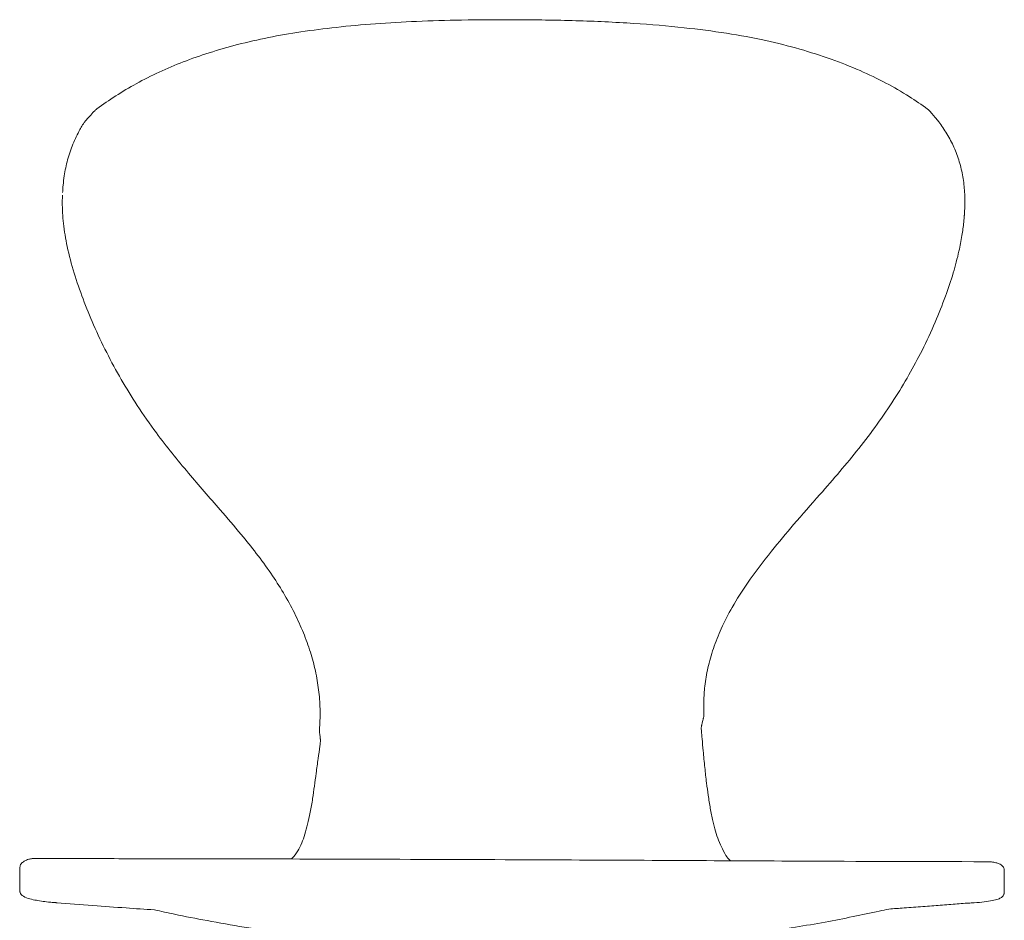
# Model space of a CAD drawing. Header units: millimetres. Extents: x -999 to -568, y -396 to 431.
# Tile 3 of 3: x -989 to -578, y 54 to 431. Entities that reach past the tile are written whole.
import ezdxf

# ---------------------------------------------------------------- set-up
doc = ezdxf.new("R2010")
doc.units = ezdxf.units.MM

msp = doc.modelspace()

# ---------------------------------------------------------------- linework, layer by layer
at = {"color": 0, "linetype": 'Continuous', "lineweight": 0}
for points, knots in [([(-956.7, 393.27), (-954.16, 395.15), (-951.55, 396.96), (-946.07, 400.49), (-943.2, 402.2), (-937.14, 405.54), (-933.95, 407.15), (-927.41, 410.18), (-924.06, 411.59), (-917.1, 414.28), (-913.47, 415.54), (-905.91, 417.96), (-901.96, 419.09), (-893.72, 421.23), (-889.42, 422.21), (-880.59, 423.99), (-876.06, 424.77), (-866.61, 426.19), (-861.7, 426.81), (-851.32, 427.95), (-845.86, 428.45), (-834.67, 429.26), (-828.94, 429.58), (-816.97, 430.08), (-810.72, 430.27), (-796.95, 430.51), (-789.43, 430.55), (-773.48, 430.49), (-765.04, 430.38), (-748.52, 429.89), (-740.44, 429.52), (-725.35, 428.53), (-718.34, 427.94), (-705.45, 426.54), (-699.56, 425.78), (-688.17, 424), (-682.66, 423), (-672.46, 420.75), (-667.75, 419.56), (-658.68, 416.97), (-654.32, 415.59), (-645.92, 412.6), (-641.88, 411.01), (-634.24, 407.67), (-630.64, 405.94), (-623.8, 402.32), (-620.54, 400.44), (-614.75, 396.76), (-612.18, 395.01), (-609.68, 393.16)], [0, 0, 0, 0, 9.629072, 9.629072, 19.739834, 19.739834, 30.554132, 30.554132, 41.553477, 41.553477, 53.157224, 53.157224, 65.556666, 65.556666, 78.876654, 78.876654, 92.736492, 92.736492, 107.656424, 107.656424, 124.157731, 124.157731, 141.364106, 141.364106, 160.122837, 160.122837, 182.678358, 182.678358, 207.991276, 207.991276, 232.261951, 232.261951, 253.41326, 253.41326, 271.287878, 271.287878, 288.15615, 288.15615, 302.814444, 302.814444, 316.622102, 316.622102, 329.755078, 329.755078, 341.858854, 341.858854, 353.248752, 353.248752, 362.656298, 362.656298, 362.656298, 362.656298]), ([(-962.69, 386.59), (-962.48, 386.94), (-962.28, 387.26), (-961.78, 387.98), (-961.46, 388.37), (-960.63, 389.25), (-960.13, 389.76), (-959.35, 390.64), (-959.04, 391.01), (-958.44, 391.72), (-958.12, 392.06), (-957.44, 392.69), (-957.07, 392.99), (-956.7, 393.27)], [0, 0, 0, 0, 1.224178, 1.224178, 2.718135, 2.718135, 4.858291, 4.858291, 6.322129, 6.322129, 7.701831, 7.701831, 9.107451, 9.107451, 9.107451, 9.107451]), ([(-609.68, 393.16), (-609.39, 392.94), (-609.1, 392.7), (-608.58, 392.19), (-608.35, 391.92), (-607.83, 391.27), (-607.53, 390.89), (-607.06, 390.34), (-606.89, 390.15), (-606.52, 389.73), (-606.31, 389.48), (-605.9, 389), (-605.7, 388.77), (-605.5, 388.51)], [0, 0, 0, 0, 1.096796, 1.096796, 2.190635, 2.190635, 3.643862, 3.643862, 4.382649, 4.382649, 5.352997, 5.352997, 6.342284, 6.342284, 6.342284, 6.342284]), ([(-605.5, 388.51), (-604.25, 386.92), (-603.08, 385.25), (-600.9, 381.73), (-599.89, 379.87), (-598.1, 376.01), (-597.32, 373.99), (-596.02, 369.91), (-595.5, 367.83), (-594.71, 363.6), (-594.43, 361.45), (-594.1, 357.03), (-594.06, 354.76), (-594.16, 351.28), (-594.23, 350.08), (-594.33, 348.75), (-594.34, 348.63), (-594.35, 348.51), (-594.35, 348.51), (-594.35, 348.5), (-594.35, 348.5), (-594.35, 348.5), (-594.35, 348.5), (-594.35, 348.5), (-594.35, 348.5), (-594.35, 348.5)], [0, 0, 0, 0, 6.167875, 6.167875, 12.564816, 12.564816, 19.091322, 19.091322, 25.564889, 25.564889, 32.124142, 32.124142, 38.978891, 38.978891, 42.631827, 42.631827, 42.988057, 42.988057, 42.997694, 42.997694, 43.002528, 43.002528, 43.004968, 43.004968, 43.006658, 43.006658, 43.006658, 43.006658]), ([(-970.99, 359.46), (-970.99, 359.48), (-970.99, 359.5), (-970.99, 359.57), (-970.98, 359.62), (-970.97, 359.81), (-970.96, 359.96), (-970.92, 360.53), (-970.89, 360.97), (-970.73, 362.69), (-970.58, 363.98), (-970.03, 367.54), (-969.56, 369.8), (-968.34, 374.24), (-967.6, 376.42), (-965.88, 380.62), (-964.92, 382.64), (-963.47, 385.27), (-963.09, 385.93), (-962.69, 386.59)], [0, 0, 0, 0, 0.062464, 0.062464, 0.207867, 0.207867, 0.643869, 0.643869, 1.951595, 1.951595, 5.875975, 5.875975, 12.85577, 12.85577, 19.828857, 19.828857, 26.62831, 26.62831, 28.965858, 28.965858, 28.965858, 28.965858]), ([(-863.71, 134.83), (-863.52, 137.42), (-863.46, 140.02), (-863.59, 145.25), (-863.78, 147.88), (-864.43, 153.15), (-864.88, 155.79), (-866.03, 161.04), (-866.74, 163.66), (-868.4, 168.98), (-869.38, 171.67), (-871.6, 177.14), (-872.87, 179.91), (-875.65, 185.47), (-877.19, 188.26), (-880.48, 193.78), (-882.23, 196.52), (-886.01, 202.03), (-888.03, 204.81), (-892.18, 210.21), (-894.29, 212.82), (-899.34, 218.89), (-902.3, 222.32), (-909.67, 230.86), (-914.12, 235.93), (-923.09, 246.54), (-927.63, 252.11), (-934.66, 261.63), (-937.31, 265.45), (-942.19, 272.91), (-944.43, 276.55), (-948.69, 283.92), (-950.72, 287.66), (-954.57, 295.26), (-956.4, 299.13), (-959.68, 306.62), (-961.15, 310.23), (-963.86, 317.44), (-965.1, 321.04), (-967.34, 328.34), (-968.33, 332.03), (-969.81, 338.96), (-970.35, 342.19), (-971.03, 348.36), (-971.2, 351.31), (-971.19, 354.94), (-971.18, 355.63), (-971.15, 356.63), (-971.14, 356.93), (-971.12, 357.23)], [0, 0, 0, 0, 8.182325, 8.182325, 16.513239, 16.513239, 24.865107, 24.865107, 33.29652, 33.29652, 42.188027, 42.188027, 51.616596, 51.616596, 61.409912, 61.409912, 71.313409, 71.313409, 81.744677, 81.744677, 91.863218, 91.863218, 105.549064, 105.549064, 125.856442, 125.856442, 147.398143, 147.398143, 161.349659, 161.349659, 174.146796, 174.146796, 186.922425, 186.922425, 199.789228, 199.789228, 211.619315, 211.619315, 223.126055, 223.126055, 234.67413, 234.67413, 244.586421, 244.586421, 253.478269, 253.478269, 255.5755, 255.5755, 256.486304, 256.486304, 256.486304, 256.486304]), ([(-594.36, 348.36), (-594.37, 348.19), (-594.38, 348.01), (-594.45, 347.21), (-594.5, 346.58), (-594.75, 344.07), (-595.01, 342.19), (-595.67, 338.16), (-596.09, 335.99), (-597.27, 330.79), (-598.06, 327.77), (-599.94, 321.48), (-601.04, 318.22), (-603.56, 311.34), (-604.99, 307.74), (-608.23, 300.19), (-610.06, 296.25), (-613.75, 288.91), (-615.58, 285.49), (-619.49, 278.63), (-621.58, 275.18), (-626.01, 268.29), (-628.35, 264.85), (-633.23, 258.06), (-635.77, 254.72), (-640.99, 248.16), (-643.64, 244.93), (-649.1, 238.51), (-651.9, 235.32), (-658.37, 227.95), (-662.04, 223.78), (-668.79, 215.92), (-671.89, 212.23), (-678.42, 204.1), (-681.81, 199.63), (-687.22, 191.76), (-689.35, 188.41), (-692.96, 182.07), (-694.5, 179.1), (-697.11, 173.35), (-698.22, 170.58), (-700.07, 165.1), (-700.84, 162.39), (-702.02, 157.15), (-702.45, 154.61), (-702.99, 149.92), (-703.14, 147.79), (-703.24, 144.09), (-703.22, 142.5), (-703.16, 140.93)], [0.484595, 0.484595, 0.484595, 0.484595, 1.011427, 1.011427, 2.907543, 2.907543, 8.593233, 8.593233, 15.25872, 15.25872, 24.702819, 24.702819, 35.13722, 35.13722, 46.892116, 46.892116, 60.009769, 60.009769, 71.646208, 71.646208, 83.748355, 83.748355, 96.212568, 96.212568, 108.822261, 108.822261, 121.388293, 121.388293, 134.140802, 134.140802, 150.860458, 150.860458, 165.435868, 165.435868, 182.448508, 182.448508, 194.599501, 194.599501, 204.932179, 204.932179, 214.216265, 214.216265, 222.97618, 222.97618, 231.098545, 231.098545, 237.6235, 237.6235, 242.545723, 242.545723, 242.545723, 242.545723]), ([(-703.16, 140.93), (-703.15, 140.83), (-703.15, 140.73), (-703.14, 140.5), (-703.14, 140.37), (-703.14, 139.95), (-703.15, 139.65), (-703.21, 139.25), (-703.24, 139.14), (-703.26, 139.03)], [0, 0, 0, 0, 0.294251, 0.294251, 0.689326, 0.689326, 1.56955, 1.56955, 1.914909, 1.914909, 1.914909, 1.914909]), ([(-703.99, 136.11), (-704.08, 135.67), (-704.19, 135.22), (-704.24, 134.53), (-704.24, 134.29), (-704.22, 133.81), (-704.2, 133.57), (-704.18, 133.34)], [0, 0, 0, 0, 1.386521, 1.386521, 2.100568, 2.100568, 2.826971, 2.826971, 2.826971, 2.826971]), ([(-703.28, 138.98), (-703.29, 138.93), (-703.31, 138.85), (-703.37, 138.6), (-703.42, 138.43), (-703.55, 137.95), (-703.65, 137.59), (-703.82, 136.84), (-703.92, 136.39), (-704.03, 135.88), (-704.05, 135.79), (-704.08, 135.66), (-704.09, 135.6), (-704.12, 135.49), (-704.13, 135.44), (-704.13, 135.41), (-704.13, 135.4), (-704.13, 135.4)], [0, 0, 0, 0, 1.518424, 1.518424, 2.829096, 2.829096, 4.332639, 4.332639, 5.950769, 5.950769, 6.333927, 6.333927, 6.625485, 6.625485, 7.091051, 7.091051, 7.322173, 7.322173, 7.322173, 7.322173]), ([(-863.42, 130.41), (-863.47, 130.84), (-863.53, 131.26), (-863.68, 132.2), (-863.75, 132.73), (-863.78, 133.76), (-863.75, 134.3), (-863.71, 134.83)], [0.133903, 0.133903, 0.133903, 0.133903, 1.424112, 1.424112, 2.981367, 2.981367, 4.595581, 4.595581, 4.595581, 4.595581]), ([(-704.18, 133.34), (-704.08, 132.26), (-703.99, 131.15), (-703.74, 128.39), (-703.59, 126.73), (-703.22, 122.73), (-703, 120.38), (-702.53, 115.88), (-702.29, 113.72), (-701.81, 109.89), (-701.58, 108.18), (-701.07, 104.64), (-700.78, 102.8), (-700.14, 99.2), (-699.79, 97.43), (-699.07, 94.25), (-698.7, 92.82), (-697.9, 90.11), (-697.46, 88.83), (-696.49, 86.35), (-695.96, 85.15), (-694.75, 82.69), (-694.08, 81.48), (-693.33, 80.46), (-693.22, 80.32), (-693.11, 80.19)], [0, 0, 0, 0, 3.395327, 3.395327, 8.454173, 8.454173, 15.517837, 15.517837, 22.021532, 22.021532, 27.373554, 27.373554, 33.357628, 33.357628, 39.55128, 39.55128, 45.179494, 45.179494, 50.889197, 50.889197, 57.04473, 57.04473, 64.268219, 64.268219, 65.466877, 65.466877, 65.466877, 65.466877]), ([(-863.57, 127.01), (-863.51, 127.43), (-863.45, 127.87), (-863.37, 128.79), (-863.37, 129.29), (-863.37, 129.79)], [0, 0, 0, 0, 1.296227, 1.296227, 2.792912, 2.792912, 2.792912, 2.792912]), ([(-863.37, 129.71), (-863.37, 129.74), (-863.37, 129.79), (-863.38, 130), (-863.4, 130.21), (-863.42, 130.42), (-863.42, 130.46), (-863.42, 130.46)], [1.737278, 1.737278, 1.737278, 1.737278, 2.684911, 2.684911, 5.204562, 5.204562, 6.08049, 6.08049, 6.08049, 6.08049]), ([(-875.13, 80.2), (-874.24, 81.11), (-873.49, 82.06), (-872.24, 84.18), (-871.69, 85.31), (-870.7, 87.67), (-870.26, 88.9), (-869.45, 91.53), (-869.08, 92.91), (-868.33, 95.95), (-867.96, 97.61), (-867.26, 101.19), (-866.92, 103.13), (-866.35, 106.79), (-866.11, 108.51), (-865.61, 112.04), (-865.37, 113.86), (-864.85, 117.73), (-864.57, 119.78), (-864.06, 123.56), (-863.81, 125.3), (-863.57, 127.01)], [0, 0, 0, 0, 7.603182, 7.603182, 13.891373, 13.891373, 19.610305, 19.610305, 25.084062, 25.084062, 31.245666, 31.245666, 37.70778, 37.70778, 43.083943, 43.083943, 48.634394, 48.634394, 54.841901, 54.841901, 60.081065, 60.081065, 60.081065, 60.081065]), ([(-988.99, 75.23), (-988.99, 75.24), (-988.99, 75.24), (-988.99, 75.26), (-988.99, 75.28), (-988.99, 75.32), (-988.99, 75.34), (-988.99, 75.39), (-988.99, 75.42), (-988.99, 75.48), (-988.99, 75.51), (-988.99, 75.6), (-988.99, 75.65), (-988.98, 75.79), (-988.98, 75.87), (-988.96, 76.14), (-988.94, 76.28), (-988.88, 76.66), (-988.84, 76.85), (-988.67, 77.35), (-988.52, 77.61), (-988.01, 78.27), (-987.58, 78.63), (-986.5, 79.26), (-985.83, 79.53), (-984.7, 79.84), (-984.27, 79.92), (-983.74, 80.01)], [0.025583, 0.025583, 0.025583, 0.025583, 0.028594, 0.028594, 0.08844, 0.08844, 0.164571, 0.164571, 0.266536, 0.266536, 0.430908, 0.430908, 0.738196, 0.738196, 1.414642, 1.414642, 3.229055, 3.229055, 6.808571, 6.808571, 13.390686, 13.390686, 22.905367, 22.905367, 33.038268, 33.038268, 40.618989, 40.618989, 40.618989, 40.618989]), ([(-983.74, 80.01), (-983.66, 80.03), (-983.57, 80.03), (-983.42, 80.02), (-983.35, 80.02), (-983.09, 80), (-982.87, 79.99), (-982.52, 79.98), (-982.42, 79.98), (-982.24, 79.98), (-982.16, 79.98), (-982.06, 79.98), (-982.04, 79.98), (-982.01, 79.98), (-982, 79.98), (-981.99, 79.98), (-981.98, 79.98), (-981.97, 79.98), (-981.97, 79.98), (-981.97, 79.98), (-981.96, 79.98), (-981.96, 79.98), (-981.96, 79.98), (-981.96, 79.98), (-981.96, 79.98), (-981.96, 79.98)], [0, 0, 0, 0, 0.278307, 0.278307, 0.562172, 0.562172, 1.334564, 1.334564, 1.672908, 1.672908, 1.92689, 1.92689, 1.988484, 1.988484, 2.013576, 2.013576, 2.036538, 2.036538, 2.055853, 2.055853, 2.080211, 2.080211, 2.117237, 2.117237, 2.1233, 2.1233, 2.1233, 2.1233]), ([(-981.55, 79.98), (-978.36, 79.98), (-975.16, 79.98), (-961.97, 79.98), (-951.97, 79.98), (-925.26, 79.95), (-908.55, 79.92), (-874.2, 79.84), (-856.55, 79.79), (-815.45, 79.66), (-791.99, 79.58), (-750.57, 79.4), (-732.61, 79.31), (-697.86, 79.13), (-681.07, 79.04), (-638.01, 78.84), (-611.73, 78.74), (-585.46, 78.71)], [0.416069, 0.416069, 0.416069, 0.416069, 10.000016, 10.000016, 40.000371, 40.000371, 90.126862, 90.126862, 143.068858, 143.068858, 213.457141, 213.457141, 267.33773, 267.33773, 317.710233, 317.710233, 396.538063, 396.538063, 396.538063, 396.538063]), ([(-693.11, 80.19), (-692.86, 79.87), (-692.54, 79.53), (-692.14, 79.22), (-692.05, 79.16), (-691.97, 79.1)], [0, 0, 0, 0, 2.792845, 2.792845, 3.485317, 3.485317, 3.485317, 3.485317]), ([(-585.46, 78.71), (-585.36, 78.71), (-585.26, 78.71), (-585.01, 78.71), (-584.86, 78.71), (-584.61, 78.71), (-584.5, 78.7), (-584.37, 78.7), (-584.33, 78.7), (-584.27, 78.7), (-584.25, 78.7), (-584.16, 78.7), (-584.11, 78.7), (-583.9, 78.69), (-583.76, 78.68), (-583.21, 78.65), (-582.84, 78.62), (-581.83, 78.48), (-581.25, 78.35), (-580.06, 77.98), (-579.49, 77.71), (-578.48, 77.02), (-578.05, 76.55), (-577.78, 75.88), (-577.73, 75.72), (-577.68, 75.43), (-577.67, 75.33), (-577.65, 75.12), (-577.65, 75.02), (-577.64, 74.82), (-577.64, 74.75), (-577.64, 74.61), (-577.64, 74.55), (-577.64, 74.45), (-577.64, 74.42), (-577.64, 74.35), (-577.64, 74.33), (-577.64, 74.28), (-577.64, 74.26), (-577.64, 74.23)], [0, 0, 0, 0, 0.311352, 0.311352, 0.776389, 0.776389, 1.160819, 1.160819, 1.313598, 1.313598, 1.470115, 1.470115, 1.908849, 1.908849, 3.224369, 3.224369, 7.170789, 7.170789, 14.79307, 14.79307, 24.550153, 24.550153, 35.280973, 35.280973, 38.175372, 38.175372, 39.643923, 39.643923, 40.410144, 40.410144, 40.835991, 40.835991, 41.066903, 41.066903, 41.195732, 41.195732, 41.266269, 41.266269, 41.3403, 41.3403, 41.3403, 41.3403]), ([(-973.32, 61.54), (-973.32, 61.54), (-973.32, 61.54), (-973.33, 61.55), (-973.34, 61.55), (-973.36, 61.55), (-973.37, 61.55), (-973.39, 61.55), (-973.4, 61.55), (-973.42, 61.55), (-973.43, 61.55), (-973.46, 61.55), (-973.49, 61.56), (-973.52, 61.56), (-973.54, 61.56), (-973.58, 61.56), (-973.6, 61.56), (-973.66, 61.57), (-973.69, 61.57), (-973.75, 61.57), (-973.78, 61.58), (-973.91, 61.59), (-974, 61.59), (-974.35, 61.62), (-974.6, 61.64), (-975.58, 61.72), (-976.26, 61.79), (-978.03, 61.98), (-979.04, 62.11), (-980.95, 62.39), (-981.84, 62.54), (-983.66, 62.88), (-984.57, 63.1), (-986.41, 63.69), (-987.27, 64.07), (-988.2, 64.87), (-988.43, 65.13), (-988.69, 65.59), (-988.77, 65.76), (-988.86, 66.08), (-988.89, 66.2), (-988.93, 66.47), (-988.95, 66.6), (-988.97, 66.95), (-988.98, 67.16), (-988.98, 67.39)], [1.910121, 1.910121, 1.910121, 1.910121, 1.933425, 1.933425, 1.96642, 1.96642, 1.999567, 1.999567, 2.032824, 2.032824, 2.065984, 2.065984, 2.132819, 2.132819, 2.198768, 2.198768, 2.264778, 2.264778, 2.530494, 2.530494, 2.804284, 2.804284, 3.62566, 3.62566, 6.089744, 6.089744, 13.482612, 13.482612, 26.24303, 26.24303, 40.392961, 40.392961, 57.347983, 57.347983, 77.994562, 77.994562, 86.116965, 86.116965, 90.200443, 90.200443, 92.26318, 92.26318, 93.33077, 93.33077, 94.450782, 94.450782, 94.450782, 94.450782]), ([(-577.63, 66.32), (-577.63, 66.3), (-577.63, 66.28), (-577.63, 66.25), (-577.63, 66.24), (-577.63, 66.21), (-577.63, 66.19), (-577.63, 66.15), (-577.63, 66.12), (-577.63, 66.07), (-577.63, 66.03), (-577.63, 65.95), (-577.64, 65.9), (-577.64, 65.75), (-577.65, 65.67), (-577.69, 65.39), (-577.73, 65.24), (-577.87, 64.82), (-577.99, 64.62), (-578.31, 64.19), (-578.54, 63.99), (-579.21, 63.51), (-579.7, 63.28), (-580.92, 62.83), (-581.73, 62.63), (-583.62, 62.24), (-584.72, 62.07), (-587.29, 61.75), (-588.7, 61.61), (-591.38, 61.43), (-592.57, 61.37), (-593.84, 61.33)], [0, 0, 0, 0, 0.047154, 0.047154, 0.096747, 0.096747, 0.162981, 0.162981, 0.266064, 0.266064, 0.45023, 0.45023, 0.828604, 0.828604, 1.732933, 1.732933, 4.254794, 4.254794, 9.182288, 9.182288, 16.820977, 16.820977, 28.999473, 28.999473, 45.304181, 45.304181, 65.665832, 65.665832, 83.937078, 83.937078, 96.660239, 96.660239, 96.660239, 96.660239]), ([(-932.63, 58.6), (-932.65, 58.6), (-932.67, 58.6), (-936.69, 58.85), (-940.63, 59.11), (-949.18, 59.7), (-953.83, 60.03), (-963.62, 60.78), (-968.69, 61.18), (-973.44, 61.55)], [51.743841, 51.743841, 51.743841, 51.743841, 51.812657, 51.812657, 65.122075, 65.122075, 80.966344, 80.966344, 99.279034, 99.279034, 99.279034, 99.279034]), ([(-625.91, 58.93), (-627.22, 58.63), (-628.53, 58.34), (-633.46, 57.28), (-637.12, 56.51), (-644.66, 54.98), (-648.54, 54.22), (-656.58, 52.74), (-660.73, 52.02), (-669.43, 50.6), (-673.98, 49.91), (-683.51, 48.56), (-688.49, 47.92), (-698.79, 46.73), (-704.1, 46.2), (-715.08, 45.26), (-720.74, 44.86), (-732.7, 44.15), (-738.99, 43.84), (-751.94, 43.38), (-758.61, 43.26), (-772.33, 43.15), (-779.38, 43.15), (-795.94, 43.24), (-805.45, 43.39), (-823.42, 44.01), (-831.88, 44.44), (-847.1, 45.51), (-853.88, 46.09), (-866.73, 47.41), (-872.81, 48.12), (-884.34, 49.68), (-889.81, 50.49), (-900.43, 52.22), (-905.59, 53.13), (-915.3, 54.93), (-919.87, 55.83), (-927.15, 57.36), (-929.91, 57.97), (-932.63, 58.6)], [50.155756, 50.155756, 50.155756, 50.155756, 54.52998, 54.52998, 66.458479, 66.458479, 78.845054, 78.845054, 91.855418, 91.855418, 105.902893, 105.902893, 121.141291, 121.141291, 137.251998, 137.251998, 154.337367, 154.337367, 173.247088, 173.247088, 193.2592, 193.2592, 214.404009, 214.404009, 242.931591, 242.931591, 268.355041, 268.355041, 288.804668, 288.804668, 307.279267, 307.279267, 324.076351, 324.076351, 340.11843, 340.11843, 354.603275, 354.603275, 363.548497, 363.548497, 363.548497, 363.548497]), ([(-590.7, 61.56), (-592.81, 61.4), (-595.02, 61.24), (-599.58, 60.88), (-601.93, 60.7), (-606.71, 60.33), (-609.14, 60.14), (-614.2, 59.76), (-616.83, 59.57), (-621.62, 59.22), (-623.76, 59.07), (-625.91, 58.93)], [0, 0, 0, 0, 9.774325, 9.774325, 19.203459, 19.203459, 28.293361, 28.293361, 37.586862, 37.586862, 44.880577, 44.880577, 44.880577, 44.880577])]:
    msp.add_open_spline(points, degree=3, knots=knots, dxfattribs=at)
for points in [[(-971.06, 358.34), (-971.04, 358.71), (-971.02, 359.07), (-971, 359.44)], [(-594.34, 348.65), (-594.34, 348.68), (-594.34, 348.7), (-594.34, 348.73)], [(-594.33, 348.86), (-594.33, 348.85), (-594.33, 348.84), (-594.33, 348.83)], [(-594.33, 348.83), (-594.33, 348.83), (-594.33, 348.83), (-594.33, 348.83)], [(-704.04, 135.85), (-704.02, 135.94), (-704, 136.02), (-703.99, 136.11)], [(-703.28, 138.98), (-703.27, 139), (-703.27, 139.01), (-703.26, 139.03)], [(-983.74, 80.01), (-983.74, 80.01), (-983.74, 80.01), (-983.74, 80.01)], [(-981.97, 79.98), (-981.97, 79.98), (-981.97, 79.98), (-981.97, 79.98)], [(-981.96, 79.98), (-981.93, 79.98), (-981.9, 79.98), (-981.86, 79.98)], [(-981.86, 79.98), (-981.82, 79.98), (-981.78, 79.98), (-981.73, 79.98)], [(-981.73, 79.98), (-981.73, 79.98), (-981.73, 79.98), (-981.73, 79.98)], [(-981.73, 79.98), (-981.67, 79.98), (-981.61, 79.98), (-981.55, 79.98)], [(-875.49, 79.84), (-875.38, 79.94), (-875.27, 80.06), (-875.13, 80.2)], [(-693.11, 80.19), (-693.11, 80.19), (-693.11, 80.19), (-693.11, 80.19)], [(-988.98, 67.4), (-988.98, 70), (-988.99, 72.61), (-988.99, 75.21)], [(-577.64, 74.23), (-577.64, 74.23), (-577.64, 74.23), (-577.64, 74.23)], [(-577.64, 74.23), (-577.64, 71.6), (-577.63, 68.96), (-577.63, 66.33)], [(-577.63, 66.32), (-577.63, 66.32), (-577.63, 66.32), (-577.63, 66.32)], [(-590.69, 61.56), (-590.69, 61.56), (-590.7, 61.56), (-590.7, 61.56)]]:
    msp.add_open_spline(points, degree=3, dxfattribs=at)

doc.saveas('drawing.dxf')
